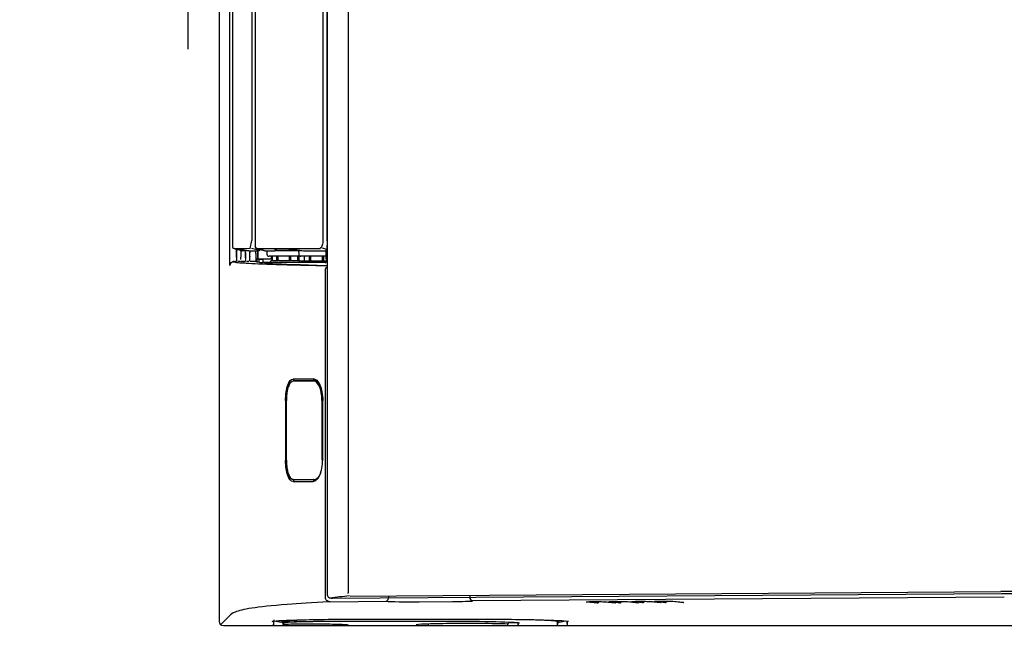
# Model space of a CAD drawing. Header units: millimetres. Extents: x 24385 to 79107, y -56478 to -23676.
# Tile 196 of 256: x 27715 to 27738, y -25826 to -25811. Entities that reach past the tile are written whole.
import ezdxf

# ---------------------------------------------------------------- set-up
doc = ezdxf.new("R2010")
doc.units = ezdxf.units.MM
doc.header["$LTSCALE"] = 2
doc.linetypes.add('ACAD_ISO03W100', pattern=[30, 12, -18])
doc.layers.add('0_OPIS', color=7, linetype='Continuous', lineweight=13)
doc.layers.add('3DPLAN_A_TABELKA POMIESZCZEŃ', color=7, linetype='Continuous', lineweight=0)
doc.layers.add('1', color=7, linetype='Continuous', true_color=0xffffff)
for name, color, linetype in [('3DPLAN_A_KRESKOWANIE 1', 253, 'Continuous'), ('3DPLAN_A_OPIS', 8, 'Continuous'), ('IS_KLIM_urządzenia', 3, 'Continuous')]:
    doc.layers.add(name, color=color, linetype=linetype)
doc.layers.add('kanalizacja', color=7, linetype='Continuous', lineweight=30, true_color=0xbf3000)
doc.styles.add('ARIAL', font='arial.ttf')

# ---------------------------------------------------------------- blocks, each defined once
blk = doc.blocks.new('scienna')
at = {"layer": '1', "color": 3, "linetype": 'Continuous'}
for p, q in [((37576.063, 3088.07), (37576.063, 3060.946)), ((37575.257, 3079.356), (37575.261, 3079.055)), ((37575.394, 3079.137), (37575.481, 3066.749)), ((37575.367, 3063.897), (37575.261, 3079.055)), ((37575.419, 3063.482), (37575.31, 3079.07)), ((37575.31, 3079.069), (37575.31, 3079.07)), ((37575.489, 3071.407), (37575.514, 3071.665)), ((37575.518, 3071.664), (37575.493, 3071.406)), ((37575.489, 3070.995), (37575.514, 3071.253)), ((37575.492, 3070.878), (37575.517, 3071.136)), ((37575.521, 3071.135), (37575.496, 3070.877)), ((37575.493, 3070.466), (37575.518, 3070.723)), ((37575.496, 3070.349), (37575.521, 3070.607)), ((37575.525, 3070.606), (37575.5, 3070.348)), ((37575.496, 3069.937), (37575.522, 3070.194)), ((37575.5, 3069.82), (37575.525, 3070.078)), ((37575.529, 3070.077), (37575.504, 3069.818)), ((37575.5, 3069.407), (37575.525, 3069.665)), ((37575.942, 3068.938), (37576.034, 3068.954)), ((37575.977, 3068.773), (37575.947, 3068.914)), ((37576.045, 3068.959), (37575.952, 3068.959)), ((37576.059, 3068.979), (37576.059, 3068.76)), ((37575.983, 3068.743), (37575.944, 3068.743)), ((37576.058, 3068.73), (37575.946, 3068.73)), ((37576.033, 3068.735), (37575.983, 3068.743)), ((37575.983, 3067.8), (37576.033, 3067.809)), ((37575.983, 3067.61), (37575.983, 3067.771)), ((37576.058, 3067.813), (37575.987, 3067.813)), ((37576.059, 3067.783), (37576.059, 3067.598)), ((37575.996, 3067.585), (37575.98, 3067.585)), ((37576.033, 3067.572), (37576.004, 3067.577)), ((37576.01, 3067.559), (37576.01, 3067.56)), ((37576.058, 3067.568), (37576.017, 3067.568)), ((37575.352, 3066.676), (37575.444, 3066.701)), ((37575.444, 3066.701), (37575.481, 3066.749)), ((37575.469, 3066.716), (37575.473, 3066.714)), ((37575.502, 3066.276), (37575.507, 3065.506)), ((37576.01, 3065.706), (37576.033, 3065.71)), ((37576.017, 3065.714), (37576.058, 3065.714)), ((37576.059, 3065.685), (37576.059, 3065.486)), ((37576.058, 3065.456), (37576.024, 3065.456)), ((37575.367, 3064.797), (37575.458, 3064.774)), ((37575.492, 3064.731), (37575.458, 3064.774)), ((37575.496, 3064.734), (37575.505, 3063.433)), ((37488.791, 3063.846), (37568.484, 3063.846)), ((37568.484, 3063.846), (37575.273, 3063.846)), ((37575.273, 3063.846), (37575.275, 3063.846)), ((37576.058, 3063.829), (37576.03, 3063.829)), ((37576.059, 3063.796), (37576.059, 3063.633)), ((37576.058, 3063.6), (37576.037, 3063.6)), ((37481.951, 3063.362), (37575.324, 3063.362)), ((37567.097, 3063.357), (37490.238, 3063.357)), ((37490.257, 3063.262), (37567.078, 3063.262)), ((37567.252, 3063.232), (37567.281, 3063.348)), ((37567.315, 3063.326), (37567.485, 3063.326)), ((37567.468, 3063.359), (37567.448, 3063.36)), ((37567.448, 3063.326), (37567.448, 3062.748)), ((37567.524, 3063.346), (37567.547, 3063.346)), ((37567.557, 3062.736), (37567.557, 3063.348)), ((37575.407, 3063.321), (37567.77, 3063.321)), ((37567.263, 3061.725), (37567.265, 3063.207)), ((37570.31, 3063.034), (37570.31, 3062.567)), ((37570.35, 3063.041), (37570.35, 3062.571)), ((37570.805, 3063.238), (37572.199, 3063.238)), ((37570.81, 3063.254), (37572.194, 3063.254)), ((37572.694, 3062.569), (37572.694, 3063.034)), ((37567.448, 3062.823), (37567.557, 3062.822)), ((37567.313, 3062.694), (37567.4, 3062.698)), ((37567.448, 3062.748), (37567.448, 3062.005)), ((37567.543, 3062.527), (37567.543, 3062.65)), ((37567.544, 3062.671), (37567.544, 3062.676)), ((37570.349, 3062.575), (37570.348, 3062.588)), ((37572.655, 3062.576), (37572.656, 3062.588)), ((37567.543, 3062.242), (37567.543, 3062.439)), ((37567.544, 3062.472), (37567.544, 3062.506)), ((37570.805, 3062.39), (37572.209, 3062.39)), ((37570.806, 3062.407), (37570.806, 3062.408)), ((37570.806, 3062.407), (37572.198, 3062.407)), ((37572.198, 3062.408), (37572.198, 3062.407)), ((37567.309, 3062.157), (37567.304, 3062.157)), ((37567.543, 3062.093), (37567.543, 3062.167)), ((37567.544, 3062.18), (37567.544, 3062.208)), ((37575.942, 3062.126), (37575.922, 3062.126)), ((37575.929, 3062.321), (37575.946, 3062.321)), ((37575.942, 3062.126), (37575.977, 3062.291)), ((37576.034, 3062.11), (37575.942, 3062.126)), ((37575.964, 3062.321), (37575.983, 3062.321)), ((37575.98, 3062.334), (37576.006, 3062.334)), ((37575.983, 3062.321), (37576.033, 3062.33)), ((37576.037, 3062.334), (37576.058, 3062.334)), ((37576.059, 3062.302), (37576.059, 3062.086)), ((37567.316, 3061.911), (37567.319, 3061.911)), ((37567.318, 3061.951), (37567.4, 3061.955)), ((37567.51, 3062.063), (37567.448, 3062.063)), ((37567.511, 3062.081), (37567.51, 3062.063)), ((37567.51, 3061.746), (37567.51, 3062.063)), ((37567.516, 3062.081), (37567.516, 3061.871)), ((37575.952, 3062.106), (37576.045, 3062.106)), ((37490.104, 3061.685), (37567.23, 3061.685)), ((37567.257, 3061.7), (37567.263, 3061.725)), ((37567.258, 3061.6), (37567.288, 3061.719)), ((37567.264, 3061.717), (37567.263, 3061.716)), ((37567.313, 3061.749), (37567.312, 3061.766)), ((37567.318, 3061.746), (37567.51, 3061.746)), ((37567.323, 3061.74), (37567.514, 3061.74)), ((37567.51, 3061.746), (37567.514, 3061.74)), ((37567.514, 3061.696), (37567.514, 3061.74)), ((37567.517, 3061.772), (37567.516, 3061.871)), ((37567.596, 3061.871), (37567.516, 3061.871)), ((37567.517, 3061.772), (37567.517, 3061.722)), ((37567.585, 3061.772), (37567.517, 3061.772)), ((37567.517, 3061.696), (37567.517, 3061.722)), ((37567.517, 3061.722), (37567.575, 3061.722)), ((37567.57, 3061.701), (37567.57, 3061.6)), ((37490.262, 3061.607), (37567.078, 3061.607)), ((37567.264, 3061.568), (37567.078, 3061.606)), ((37567.259, 3061.165), (37567.264, 3061.568)), ((37567.313, 3061.556), (37567.369, 3061.556)), ((37567.318, 3061.463), (37567.318, 3061.394)), ((37567.369, 3061.456), (37567.318, 3061.456)), ((37567.566, 3061.532), (37567.566, 3061.48)), ((37567.568, 3061.562), (37567.569, 3061.565)), ((37567.569, 3061.446), (37567.568, 3061.449)), ((37567.57, 3061.6), (37567.569, 3061.565)), ((37567.57, 3061.412), (37567.569, 3061.446)), ((37567.318, 3061.374), (37567.265, 3061.176)), ((37567.283, 3061.244), (37567.537, 3061.244)), ((37567.467, 3061.248), (37567.284, 3061.248)), ((37567.312, 3061.348), (37567.467, 3061.348)), ((37567.318, 3061.375), (37567.313, 3061.375)), ((37567.313, 3061.375), (37567.313, 3061.375)), ((37567.563, 3061.336), (37567.569, 3061.358)), ((37567.567, 3061.186), (37567.563, 3061.246)), ((37567.566, 3061.321), (37567.566, 3061.275)), ((37567.567, 3061.413), (37567.567, 3061.391)), ((37567.567, 3061.195), (37567.567, 3061.215)), ((37567.57, 3061.392), (37567.569, 3061.358)), ((37567.666, 3061.092), (37489.669, 3061.092)), ((37567.64, 3061.095), (37489.695, 3061.095)), ((37490.098, 3061.151), (37567.236, 3061.151)), ((37576.034, 3060.876), (37575.822, 3061.088)), ((37575.963, 3060.847), (37481.371, 3060.847))]:
    blk.add_line(p, q, dxfattribs=at)
for centre, radius, start, end in [((37575.98, 3067.56), 0.0299, 0, 79.8759), ((37575.98, 3067.56), 0.0299, 358.2418, 0), ((37567.398, 3062.748), 0.0498, 273, 0), ((37567.622, 3062.663), 0.0787, 139.3446, 171.6765), ((37567.607, 3062.736), 0.0498, 180, 269.5), ((37575.94, 3062.359), 0.0299, 280.1503, 0), ((37575.99, 3062.359), 0.0299, 280.1056, 0), ((37575.99, 3062.359), 0.0299, 0, 1.41), ((37567.398, 3062.005), 0.0498, 273, 0), ((37567.622, 3062.093), 0.0787, 180, 250.34)]:
    blk.add_arc(centre, radius, start, end, dxfattribs=at)
for centre, major_axis, ratio, start_param, end_param in [((37575.464, 3071.67), (-0.0496, 0.0048), 0.965503, 3.141571, 3.242291), ((37575.439, 3071.412), (0.0496, -0.0048), 0.965503, 6.283163, 6.383884), ((37575.467, 3071.237), (0.0496, -0.0049), 0.965731, 0.101029, 1.52539), ((37575.468, 3071.141), (-0.0496, 0.0048), 0.965503, 3.141571, 3.242291), ((37575.443, 3070.883), (0.0496, -0.0048), 0.965503, 6.283163, 6.383884), ((37575.471, 3070.708), (0.0496, -0.0049), 0.965731, 0.101029, 1.52539), ((37575.472, 3070.612), (-0.0496, 0.0048), 0.965503, 3.141571, 3.242291), ((37575.475, 3070.178), (0.0496, -0.0049), 0.965731, 0.101029, 1.52539), ((37575.446, 3070.354), (0.0496, -0.0048), 0.965503, 6.283163, 6.383884), ((37575.475, 3070.083), (-0.0496, 0.0048), 0.965503, 3.141571, 3.242291), ((37575.478, 3069.649), (0.0496, -0.0049), 0.965731, 0.101029, 1.52539), ((37575.45, 3069.824), (0.0496, -0.0048), 0.965503, 6.283163, 6.383884), ((37567.28, 3063.329), (-0.0201, -0.0221), 0.993138, 2.496339, 3.054393), ((37575.38, 3063.399), (-0.0169, 0.0106), 0.3931, 2.745003, 3.146902), ((37575.94, 3062.359), (0.0299, 0.0012), 0.829288, 6.236325, 6.283189), ((37567.232, 3061.717), (0.0267, -0.0135), 0.973947, 5.169446, 6.467275), ((37567.282, 3061.768), (0.0297, 0.0034), 0.988946, 6.282623, 7.605517), ((37567.283, 3061.764), (0.0297, 0.0032), 0.988969, 6.228872, 6.283426), ((37567.236, 3061.184), (-0.0299, -0.0004), 0.999841, 1.557713, 2.865533)]:
    blk.add_ellipse(centre, major_axis=major_axis, ratio=ratio, start_param=start_param, end_param=end_param, dxfattribs=at)
at = {"layer": '1', "color": 3, "linetype": 'Continuous', "extrusion": (0, 0, -1)}
for centre, major_axis, ratio, start_param, end_param in [((37575.976, 3068.775), (0.0068, -0.0315), 0.0247, 4.767069, 6.288509), ((37576.029, 3068.984), (0.0301, 0), 0.992643, 1.282817, 1.396202), ((37576.029, 3068.984), (0.0214, 0.0214), 0.974157, 0.798488, 2.081305), ((37576.058, 3068.761), (0, -0.0303), 0.026853, 4.728504, 6.304704), ((37576.058, 3067.783), (0, 0.0303), 0.026853, 0.032145, 1.554682), ((37575.983, 3067.611), (0, -0.0303), 0.026853, 4.76178, 5.790325), ((37576.058, 3067.598), (0, -0.0303), 0.026853, 4.728504, 6.282623), ((37576.058, 3065.684), (0, 0.0303), 0.026853, 0.032145, 1.554682), ((37576.058, 3065.486), (0, -0.0303), 0.026853, 4.728504, 6.282623), ((37576.058, 3063.798), (0, 0.0303), 0.026853, 6.261666, 7.928988), ((37576.058, 3063.63), (0, -0.0303), 0.026853, 4.637382, 6.304704), ((37567.448, 3063.41), (0.0011, 0.0498), 0.489612, 2.860105, 3.09567), ((37567.468, 3063.409), (0.0272, 0.0419), 0.986713, 2.242098, 2.559656), ((37575.976, 3062.29), (0.0068, 0.0315), 0.0247, 6.277861, 7.799302), ((37576.058, 3062.304), (0, 0.0303), 0.026853, 6.261666, 7.929052), ((37576.029, 3062.081), (0.0301, 0), 0.992643, 4.88698, 5.000366), ((37576.029, 3062.081), (0.0214, -0.0214), 0.974157, 4.20188, 5.484697), ((37567.251, 3061.785), (0.0207, 0.0996), 0.029081, 2.930734, 3.280704), ((37567.271, 3061.57), (0.299, 0), 0.034921, 0.916369, 1.412149), ((37567.271, 3061.441), (0.299, 0), 0.034921, 4.871032, 5.490828), ((37567.369, 3061.563), (0.199, 0), 0.034921, 0.026112, 1.570796), ((37567.369, 3061.449), (0.199, 0), 0.034921, 4.712389, 6.257074), ((37567.271, 3061.363), (0.299, 0), 0.034921, 0.916369, 1.438592), ((37567.467, 3061.352), (0.0996, 0), 0.034921, 1.004341, 1.570796), ((37567.467, 3061.245), (0.0996, 0), 0.034921, 4.712389, 6.002638), ((37567.567, 3061.215), (0, 0.0299), 0.008727, 3.099645, 7.853982), ((37575.963, 3060.947), (0.0705, -0.0705), 0.999315, 5.498126, 7.068241)]:
    blk.add_ellipse(centre, major_axis=major_axis, ratio=ratio, start_param=start_param, end_param=end_param, dxfattribs=at)
at = {"layer": '1', "color": 3, "linetype": 'Continuous'}
for points, degree in [([(37575.309, 3079.124), (37575.308, 3079.227), (37575.308, 3079.336), (37575.31, 3079.438)], 3), ([(37575.31, 3079.069), (37575.31, 3079.087), (37575.31, 3079.106), (37575.309, 3079.124)], 3), ([(37575.904, 3064.056), (37575.902, 3065.025), (37575.902, 3065.995), (37575.904, 3066.965)], 3), ([(37575.448, 3066.699), (37575.431, 3066.694), (37575.414, 3066.69), (37575.397, 3066.685)], 3), ([(37575.951, 3063.563), (37575.949, 3064.481), (37575.949, 3065.398), (37575.951, 3066.316)], 3), ([(37575.365, 3063.878), (37575.38, 3063.719), (37575.396, 3063.569), (37575.412, 3063.428)], 3), ([(37575.97, 3062.359), (37575.96, 3062.631), (37575.953, 3063.079), (37575.951, 3063.563)], 3), ([(37567.299, 3063.343), (37567.304, 3063.338), (37567.309, 3063.334), (37567.314, 3063.33)], 3), ([(37567.308, 3063.339), (37567.305, 3063.347), (37567.301, 3063.349)], 2), ([(37567.318, 3063.306), (37567.318, 3063.319), (37567.317, 3063.327), (37567.314, 3063.33)], 3), ([(37567.448, 3063.272), (37567.484, 3063.272), (37567.521, 3063.272), (37567.557, 3063.272)], 3), ([(37575.39, 3063.381), (37575.395, 3063.384), (37575.397, 3063.389)], 2), ([(37567.448, 3063.24), (37567.484, 3063.24), (37567.521, 3063.24), (37567.557, 3063.24)], 3), ([(37570.298, 3063.032), (37570.305, 3063.032), (37570.311, 3063.034), (37570.315, 3063.038)], 3), ([(37570.315, 3063.038), (37570.315, 3063.038), (37570.315, 3063.038), (37570.315, 3063.038)], 3), ([(37570.348, 3063.057), (37570.348, 3063.066), (37570.349, 3063.074), (37570.352, 3063.082)], 3), ([(37570.349, 3063.045), (37570.349, 3063.049), (37570.348, 3063.053), (37570.348, 3063.057)], 3), ([(37570.547, 3063.221), (37570.541, 3063.219), (37570.536, 3063.217)], 2), ([(37572.558, 3063.184), (37572.646, 3063.143), (37572.696, 3063.088), (37572.696, 3063.035)], 3), ([(37572.655, 3063.045), (37572.655, 3063.049), (37572.656, 3063.053), (37572.656, 3063.058)], 3), ([(37572.689, 3063.038), (37572.693, 3063.034), (37572.699, 3063.032), (37572.706, 3063.032)], 3), ([(37572.689, 3063.038), (37572.689, 3063.038), (37572.689, 3063.038), (37572.689, 3063.038)], 3), ([(37567.3, 3062.663), (37567.312, 3062.743), (37567.318, 3062.803), (37567.318, 3062.846)], 3), ([(37567.448, 3062.974), (37567.484, 3062.974), (37567.521, 3062.974), (37567.557, 3062.973)], 3), ([(37567.448, 3062.944), (37567.484, 3062.943), (37567.521, 3062.943), (37567.557, 3062.943)], 3), ([(37567.448, 3062.823), (37567.484, 3062.823), (37567.521, 3062.823), (37567.557, 3062.822)], 3), ([(37567.281, 3062.47), (37567.281, 3062.512), (37567.287, 3062.578), (37567.3, 3062.663)], 3), ([(37567.313, 3062.18), (37567.313, 3062.35), (37567.313, 3062.547), (37567.313, 3062.773)], 3), ([(37567.448, 3062.699), (37567.483, 3062.699), (37567.518, 3062.7), (37567.553, 3062.7)], 3), ([(37567.448, 3062.675), (37567.48, 3062.675), (37567.512, 3062.676), (37567.544, 3062.676)], 3), ([(37567.448, 3062.67), (37567.48, 3062.67), (37567.512, 3062.67), (37567.544, 3062.671)], 3), ([(37570.348, 3062.584), (37570.349, 3062.576), (37570.349, 3062.568)], 2), ([(37567.281, 3062.47), (37567.281, 3062.368), (37567.281, 3062.273), (37567.281, 3062.184)], 3), ([(37567.448, 3062.506), (37567.48, 3062.506), (37567.512, 3062.506), (37567.544, 3062.506)], 3), ([(37567.448, 3062.472), (37567.48, 3062.472), (37567.512, 3062.472), (37567.544, 3062.472)], 3), ([(37567.291, 3062.145), (37567.284, 3062.145), (37567.281, 3062.158), (37567.281, 3062.184)], 3), ([(37567.289, 3062.145), (37567.291, 3062.146), (37567.293, 3062.148), (37567.295, 3062.151)], 3), ([(37567.3, 3062.151), (37567.297, 3062.148), (37567.295, 3062.146), (37567.293, 3062.145)], 3), ([(37567.295, 3062.151), (37567.299, 3062.155), (37567.302, 3062.157), (37567.305, 3062.157)], 3), ([(37567.31, 3062.157), (37567.307, 3062.157), (37567.304, 3062.155), (37567.3, 3062.151)], 3), ([(37567.313, 3062.18), (37567.313, 3062.172), (37567.313, 3062.163), (37567.313, 3062.155)], 3), ([(37567.318, 3062.127), (37567.318, 3062.141), (37567.317, 3062.151), (37567.314, 3062.155)], 3), ([(37567.448, 3062.209), (37567.48, 3062.209), (37567.512, 3062.209), (37567.544, 3062.208)], 3), ([(37567.448, 3062.181), (37567.48, 3062.18), (37567.512, 3062.18), (37567.544, 3062.18)], 3), ([(37567.263, 3061.716), (37567.318, 3061.911)], 1), ([(37567.448, 3062.081), (37567.48, 3062.081), (37567.512, 3062.081), (37567.544, 3062.081)], 3), ([(37567.57, 3061.701), (37567.584, 3061.748), (37567.598, 3061.823), (37567.612, 3062.03)], 3), ([(37567.595, 3062.019), (37567.596, 3061.853)], 1), ([(37567.258, 3061.703), (37567.258, 3061.703), (37567.258, 3061.703)], 2), ([(37567.295, 3061.73), (37567.295, 3061.729), (37567.295, 3061.728), (37567.295, 3061.728)], 3), ([(37567.299, 3061.726), (37567.304, 3061.734), (37567.309, 3061.742), (37567.314, 3061.75)], 3), ([(37567.309, 3061.75), (37567.309, 3061.751), (37567.309, 3061.751), (37567.31, 3061.751)], 3), ([(37567.312, 3061.753), (37567.311, 3061.753), (37567.311, 3061.753), (37567.31, 3061.751)], 3), ([(37567.312, 3061.768), (37567.312, 3061.771)], 1), ([(37567.312, 3061.767), (37567.312, 3061.768)], 1), ([(37567.312, 3061.753), (37567.312, 3061.759)], 1), ([(37567.317, 3061.753), (37567.312, 3061.753)], 1), ([(37567.318, 3061.748), (37567.318, 3061.754), (37567.317, 3061.755), (37567.314, 3061.75)], 3), ([(37567.281, 3061.336), (37567.281, 3061.349), (37567.287, 3061.387), (37567.3, 3061.449)], 3), ([(37567.3, 3061.449), (37567.312, 3061.505), (37567.318, 3061.542), (37567.318, 3061.557)], 3), ([(37567.313, 3061.389), (37567.313, 3061.413), (37567.313, 3061.461), (37567.313, 3061.531)], 3), ([(37567.264, 3061.191), (37567.288, 3061.279)], 1), ([(37567.265, 3061.195), (37567.265, 3061.174), (37567.265, 3061.168), (37567.265, 3061.176)], 3), ([(37567.281, 3061.336), (37567.281, 3061.305), (37567.281, 3061.281), (37567.281, 3061.264)], 3), ([(37567.281, 3061.272), (37567.284, 3061.281), (37567.289, 3061.297), (37567.295, 3061.319)], 3), ([(37567.281, 3061.262), (37567.281, 3061.262), (37567.281, 3061.263), (37567.281, 3061.264)], 3), ([(37567.288, 3061.278), (37567.285, 3061.271), (37567.283, 3061.266), (37567.282, 3061.264)], 3), ([(37567.3, 3061.319), (37567.297, 3061.309), (37567.295, 3061.301), (37567.293, 3061.294)], 3), ([(37567.295, 3061.319), (37567.306, 3061.355), (37567.312, 3061.374), (37567.313, 3061.375)], 3), ([(37567.318, 3061.375), (37567.317, 3061.376), (37567.311, 3061.357), (37567.3, 3061.319)], 3), ([(37567.313, 3061.381), (37567.313, 3061.379), (37567.313, 3061.377), (37567.313, 3061.375)], 3), ([(37567.318, 3061.37), (37567.318, 3061.37), (37567.318, 3061.373), (37567.318, 3061.375)], 3)]:
    blk.add_open_spline(points, degree=degree, dxfattribs=at)
for points, knots in [([(37575.514, 3071.664), (37575.514, 3071.665), (37575.514, 3071.667), (37575.514, 3071.667), (37575.514, 3071.667)], [0, 0, 0, 0, 0.756296, 1, 1, 1, 1]), ([(37575.487, 3071.004), (37575.487, 3071.012), (37575.487, 3071.023), (37575.486, 3071.051), (37575.485, 3071.072), (37575.485, 3071.116), (37575.485, 3071.14), (37575.484, 3071.189), (37575.484, 3071.214), (37575.485, 3071.263), (37575.485, 3071.287), (37575.486, 3071.33), (37575.486, 3071.35), (37575.487, 3071.382), (37575.488, 3071.396), (37575.488, 3071.407), (37575.489, 3071.41), (37575.489, 3071.412)], [0, 0, 0, 0, 0.095282, 0.095282, 0.237998, 0.237998, 0.380986, 0.380986, 0.522799, 0.522799, 0.666912, 0.666912, 0.811554, 0.811554, 0.95617, 0.95617, 1, 1, 1, 1]), ([(37575.517, 3071.135), (37575.517, 3071.136), (37575.518, 3071.138), (37575.518, 3071.138), (37575.518, 3071.138)], [0, 0, 0, 0, 0.755536, 1, 1, 1, 1]), ([(37575.489, 3070.983), (37575.489, 3070.983), (37575.489, 3070.983), (37575.488, 3070.988), (37575.488, 3070.998), (37575.487, 3071.006)], [0, 0, 0, 0, 0.083858, 0.418659, 1, 1, 1, 1]), ([(37575.491, 3070.474), (37575.491, 3070.483), (37575.49, 3070.493), (37575.489, 3070.522), (37575.489, 3070.542), (37575.488, 3070.586), (37575.488, 3070.611), (37575.488, 3070.66), (37575.488, 3070.685), (37575.488, 3070.734), (37575.489, 3070.758), (37575.489, 3070.801), (37575.49, 3070.821), (37575.491, 3070.853), (37575.491, 3070.867), (37575.492, 3070.878), (37575.492, 3070.881), (37575.492, 3070.883)], [0, 0, 0, 0, 0.0953, 0.0953, 0.238013, 0.238013, 0.380998, 0.380998, 0.522923, 0.522923, 0.66704, 0.66704, 0.811678, 0.811678, 0.956291, 0.956291, 1, 1, 1, 1]), ([(37575.521, 3070.606), (37575.521, 3070.607), (37575.521, 3070.608), (37575.521, 3070.609), (37575.521, 3070.609)], [0, 0, 0, 0, 0.755144, 1, 1, 1, 1]), ([(37575.492, 3070.453), (37575.492, 3070.453), (37575.492, 3070.454), (37575.492, 3070.459), (37575.491, 3070.469), (37575.491, 3070.477)], [0, 0, 0, 0, 0.083722, 0.418548, 1, 1, 1, 1]), ([(37575.495, 3069.945), (37575.494, 3069.954), (37575.494, 3069.964), (37575.493, 3069.993), (37575.493, 3070.013), (37575.492, 3070.057), (37575.492, 3070.081), (37575.492, 3070.131), (37575.492, 3070.156), (37575.492, 3070.205), (37575.492, 3070.229), (37575.493, 3070.272), (37575.493, 3070.292), (37575.494, 3070.324), (37575.495, 3070.337), (37575.496, 3070.349), (37575.496, 3070.352), (37575.496, 3070.354)], [0, 0, 0, 0, 0.095318, 0.095318, 0.238028, 0.238028, 0.381009, 0.381009, 0.523048, 0.523048, 0.667167, 0.667167, 0.811802, 0.811802, 0.956411, 0.956411, 1, 1, 1, 1]), ([(37575.496, 3069.924), (37575.496, 3069.924), (37575.496, 3069.925), (37575.496, 3069.93), (37575.495, 3069.939), (37575.495, 3069.948)], [0, 0, 0, 0, 0.083241, 0.418219, 1, 1, 1, 1]), ([(37575.525, 3070.077), (37575.525, 3070.078), (37575.525, 3070.079), (37575.525, 3070.08), (37575.525, 3070.08)], [0, 0, 0, 0, 0.754384, 1, 1, 1, 1]), ([(37575.498, 3069.416), (37575.498, 3069.425), (37575.498, 3069.435), (37575.497, 3069.463), (37575.496, 3069.484), (37575.496, 3069.528), (37575.496, 3069.552), (37575.495, 3069.601), (37575.496, 3069.627), (37575.496, 3069.676), (37575.496, 3069.7), (37575.497, 3069.743), (37575.497, 3069.763), (37575.498, 3069.795), (37575.499, 3069.808), (37575.499, 3069.82), (37575.5, 3069.822), (37575.5, 3069.824)], [0, 0, 0, 0, 0.095356, 0.095356, 0.238059, 0.238059, 0.381034, 0.381034, 0.523182, 0.523182, 0.667302, 0.667302, 0.811929, 0.811929, 0.956532, 0.956532, 1, 1, 1, 1]), ([(37575.5, 3069.395), (37575.5, 3069.395), (37575.5, 3069.395), (37575.499, 3069.401), (37575.499, 3069.41), (37575.498, 3069.419)], [0, 0, 0, 0, 0.084457, 0.418967, 1, 1, 1, 1]), ([(37575.904, 3066.965), (37575.905, 3067.508), (37575.911, 3068.029), (37575.931, 3068.761), (37575.945, 3068.977), (37575.959, 3068.984)], [0, 0, 0, 0, 0.504048, 0.504048, 1, 1, 1, 1]), ([(37575.959, 3068.705), (37575.953, 3068.703), (37575.948, 3068.659), (37575.936, 3068.492), (37575.931, 3068.367), (37575.918, 3067.896), (37575.912, 3067.454), (37575.911, 3066.989)], [0, 0, 0, 0, 0.244737, 0.244737, 0.496491, 0.496491, 1, 1, 1, 1]), ([(37575.951, 3066.316), (37575.952, 3066.728), (37575.957, 3067.12), (37575.973, 3067.678), (37575.983, 3067.838), (37575.994, 3067.838)], [0, 0, 0, 0, 0.5, 0.5, 1, 1, 1, 1]), ([(37576.03, 3065.431), (37576.024, 3065.431), (37576.018, 3065.509), (37576.007, 3065.788), (37576.003, 3065.992), (37575.998, 3066.45), (37575.998, 3066.708), (37576.001, 3067.18), (37576.005, 3067.399), (37576.01, 3067.56)], [0, 0, 0, 0, 0.25, 0.25, 0.5, 0.5, 0.75, 0.75, 1, 1, 1, 1]), ([(37575.448, 3066.699), (37575.454, 3066.7), (37575.459, 3066.703), (37575.468, 3066.709), (37575.472, 3066.713), (37575.479, 3066.722), (37575.482, 3066.727), (37575.484, 3066.736), (37575.485, 3066.74), (37575.485, 3066.745), (37575.485, 3066.746), (37575.485, 3066.747)], [0, 0, 0, 0, 0.257894, 0.257894, 0.515788, 0.515788, 0.773698, 0.773698, 0.947842, 0.947842, 1, 1, 1, 1]), ([(37575.488, 3066.737), (37575.491, 3066.715), (37575.494, 3066.661), (37575.499, 3066.498), (37575.501, 3066.392), (37575.502, 3066.276)], [0, 0, 0, 0, 0.5, 0.5, 1, 1, 1, 1]), ([(37575.507, 3065.506), (37575.508, 3065.348), (37575.507, 3065.177), (37575.503, 3064.891), (37575.5, 3064.783), (37575.496, 3064.734)], [0, 0, 0, 0, 0.5, 0.5, 1, 1, 1, 1]), ([(37575.959, 3062.081), (37575.946, 3062.086), (37575.932, 3062.292), (37575.912, 3063.017), (37575.905, 3063.521), (37575.904, 3064.055)], [0, 0, 0, 0, 0.496848, 0.496848, 1, 1, 1, 1]), ([(37575.911, 3064.116), (37575.912, 3063.644), (37575.918, 3063.19), (37575.931, 3062.707), (37575.936, 3062.579), (37575.947, 3062.407), (37575.953, 3062.362), (37575.959, 3062.36)], [0, 0, 0, 0, 0.503406, 0.503406, 0.755109, 0.755109, 1, 1, 1, 1]), ([(37575.275, 3063.846), (37575.284, 3063.846), (37575.292, 3063.845), (37575.303, 3063.843), (37575.306, 3063.842), (37575.309, 3063.841)], [0, 0, 0, 0, 0.735185, 0.735185, 1, 1, 1, 1]), ([(37576.02, 3062.359), (37576.017, 3062.486), (37576.015, 3062.645), (37576.013, 3062.982), (37576.014, 3063.161), (37576.017, 3063.476), (37576.02, 3063.613), (37576.028, 3063.802), (37576.032, 3063.854), (37576.037, 3063.854)], [0, 0, 0, 0, 0.25, 0.25, 0.5, 0.5, 0.75, 0.75, 1, 1, 1, 1]), ([(37575.394, 3063.387), (37575.402, 3063.398), (37575.407, 3063.411), (37575.417, 3063.442), (37575.419, 3063.462), (37575.419, 3063.483), (37575.419, 3063.485), (37575.419, 3063.487), (37575.419, 3063.487), (37575.419, 3063.487)], [0, 0, 0, 0, 0.38085, 0.38085, 0.93734, 0.93734, 0.993601, 0.993601, 1, 1, 1, 1]), ([(37575.419, 3063.487), (37575.419, 3063.487), (37575.419, 3063.487), (37575.419, 3063.486), (37575.419, 3063.486), (37575.419, 3063.484), (37575.419, 3063.483), (37575.419, 3063.482), (37575.419, 3063.482), (37575.419, 3063.482)], [0, 0, 0, 0, 0.103866, 0.103866, 0.44484, 0.44484, 0.917494, 0.917494, 1, 1, 1, 1]), ([(37575.959, 3063.626), (37575.959, 3063.283), (37575.963, 3062.957), (37575.976, 3062.493), (37575.985, 3062.359), (37575.994, 3062.359)], [0, 0, 0, 0, 0.5, 0.5, 1, 1, 1, 1]), ([(37576.037, 3063.6), (37576.032, 3063.598), (37576.028, 3063.531), (37576.022, 3063.297), (37576.02, 3063.133), (37576.02, 3062.802), (37576.022, 3062.637), (37576.028, 3062.405), (37576.032, 3062.336), (37576.037, 3062.334)], [0, 0, 0, 0, 0.248117, 0.248117, 0.499638, 0.499638, 0.751158, 0.751158, 1, 1, 1, 1]), ([(37567.078, 3063.262), (37567.097, 3063.262), (37567.116, 3063.261), (37567.154, 3063.255), (37567.172, 3063.251), (37567.204, 3063.24), (37567.218, 3063.234), (37567.24, 3063.22), (37567.248, 3063.212), (37567.254, 3063.202), (37567.255, 3063.2), (37567.256, 3063.198)], [0, 0, 0, 0, 0.223272, 0.223272, 0.466878, 0.466878, 0.703054, 0.703054, 0.942876, 0.942876, 1, 1, 1, 1]), ([(37567.097, 3063.357), (37567.12, 3063.357), (37567.144, 3063.357), (37567.188, 3063.355), (37567.209, 3063.354), (37567.245, 3063.352), (37567.26, 3063.351), (37567.284, 3063.348), (37567.292, 3063.346), (37567.298, 3063.344), (37567.299, 3063.343), (37567.299, 3063.343)], [0, 0, 0, 0, 0.236555, 0.236555, 0.473408, 0.473408, 0.705554, 0.705554, 0.930443, 0.930443, 1, 1, 1, 1]), ([(37567.318, 3062.846), (37567.318, 3062.919), (37567.318, 3063.064), (37567.318, 3063.225), (37567.318, 3063.306)], [0, 0, 0, 0, 0.499992, 1, 1, 1, 1]), ([(37567.485, 3063.327), (37567.487, 3063.327), (37567.496, 3063.326), (37567.508, 3063.331), (37567.519, 3063.34), (37567.527, 3063.349), (37567.531, 3063.357), (37567.532, 3063.361), (37567.533, 3063.362)], [0, 0, 0, 0, 0.124617, 0.376048, 0.579671, 0.75292, 0.89858, 1, 1, 1, 1]), ([(37567.597, 3063.315), (37567.597, 3063.322), (37567.594, 3063.329), (37567.583, 3063.337), (37567.58, 3063.338), (37567.574, 3063.341), (37567.571, 3063.343), (37567.564, 3063.345), (37567.561, 3063.345), (37567.557, 3063.346), (37567.555, 3063.346), (37567.552, 3063.346), (37567.55, 3063.347), (37567.549, 3063.347), (37567.548, 3063.347), (37567.547, 3063.347)], [0, 0, 0, 0, 0.602677, 0.602677, 0.740217, 0.740217, 0.870322, 0.870322, 0.934469, 0.934469, 0.96887, 0.96887, 0.99158, 0.99158, 1, 1, 1, 1]), ([(37567.671, 3063.362), (37567.665, 3062.996), (37567.658, 3062.689), (37567.642, 3062.062), (37567.633, 3061.796), (37567.613, 3061.412), (37567.603, 3061.294), (37567.589, 3061.188), (37567.585, 3061.164), (37567.581, 3061.145)], [0, 0, 0, 0, 0.226744, 0.226744, 0.547427, 0.547427, 0.86811, 0.86811, 1, 1, 1, 1]), ([(37567.594, 3063.327), (37567.594, 3063.319), (37567.594, 3063.311), (37567.594, 3063.275), (37567.594, 3063.245), (37567.594, 3063.214)], [0, 0, 0, 0, 0.226783, 0.226783, 1, 1, 1, 1]), ([(37567.613, 3062.038), (37567.614, 3062.053), (37567.615, 3062.068), (37567.63, 3062.324), (37567.645, 3062.716), (37567.659, 3063.357)], [0, 0, 0, 0, 0.060733, 0.060733, 1, 1, 1, 1]), ([(37567.77, 3063.316), (37567.761, 3063.316), (37567.751, 3063.317), (37567.734, 3063.323), (37567.726, 3063.327), (37567.71, 3063.339), (37567.701, 3063.347), (37567.694, 3063.358), (37567.692, 3063.36), (37567.691, 3063.361)], [0, 0, 0, 0, 0.288509, 0.288509, 0.569592, 0.569592, 0.937335, 0.937335, 1, 1, 1, 1]), ([(37575.324, 3063.362), (37575.33, 3063.362), (37575.347, 3063.363), (37575.37, 3063.368), (37575.382, 3063.377), (37575.386, 3063.38)], [0, 0, 0, 0, 0.257266, 0.777462, 1, 1, 1, 1]), ([(37575.503, 3063.431), (37575.502, 3063.421), (37575.5, 3063.41), (37575.493, 3063.386), (37575.487, 3063.372), (37575.471, 3063.351), (37575.463, 3063.343), (37575.447, 3063.331), (37575.438, 3063.327), (37575.422, 3063.322), (37575.414, 3063.321), (37575.407, 3063.321)], [0, 0, 0, 0, 0.202715, 0.202715, 0.479494, 0.479494, 0.689083, 0.689083, 0.860141, 0.860141, 1, 1, 1, 1]), ([(37575.501, 3063.4), (37575.52, 3063.017), (37575.541, 3062.698), (37575.59, 3062.062), (37575.619, 3061.796), (37575.678, 3061.412), (37575.708, 3061.294), (37575.766, 3061.149), (37575.794, 3061.116), (37575.822, 3061.088)], [0, 0, 0, 0, 0.199501, 0.199501, 0.472331, 0.472331, 0.745161, 0.745161, 1, 1, 1, 1]), ([(37567.594, 3063.214), (37567.594, 3063.166), (37567.595, 3063.114), (37567.595, 3063.016), (37567.595, 3062.967), (37567.596, 3062.878), (37567.596, 3062.837), (37567.596, 3062.767), (37567.596, 3062.738), (37567.596, 3062.697), (37567.596, 3062.683), (37567.596, 3062.677), (37567.596, 3062.677), (37567.596, 3062.677)], [0, 0, 0, 0, 0.189446, 0.189446, 0.378893, 0.378893, 0.568338, 0.568338, 0.757781, 0.757781, 0.947222, 0.947222, 1, 1, 1, 1]), ([(37570.298, 3063.032), (37570.298, 3063.088), (37570.351, 3063.145), (37570.537, 3063.23), (37570.672, 3063.257), (37570.81, 3063.257)], [0, 0, 0, 0, 0.5, 0.5, 1, 1, 1, 1]), ([(37570.81, 3063.255), (37570.678, 3063.254), (37570.545, 3063.229), (37570.364, 3063.147), (37570.313, 3063.09), (37570.315, 3063.038)], [0, 0, 0, 0, 0.5, 0.5, 1, 1, 1, 1]), ([(37570.348, 3062.588), (37570.348, 3062.642), (37570.348, 3062.699), (37570.348, 3062.805), (37570.348, 3062.853), (37570.347, 3062.953), (37570.347, 3063.005), (37570.348, 3063.057)], [0, 0, 0, 0, 0.382691, 0.382691, 0.691264, 0.691264, 1, 1, 1, 1]), ([(37570.349, 3063.045), (37570.349, 3063.044), (37570.349, 3063.043), (37570.35, 3063.041), (37570.351, 3063.04), (37570.352, 3063.039), (37570.353, 3063.038), (37570.355, 3063.037), (37570.355, 3063.037), (37570.357, 3063.037), (37570.358, 3063.037), (37570.359, 3063.037)], [0, 0, 0, 0, 0.222618, 0.222618, 0.445236, 0.445236, 0.667855, 0.667855, 0.796805, 0.796805, 1, 1, 1, 1]), ([(37570.805, 3063.238), (37570.763, 3063.237), (37570.721, 3063.235), (37570.602, 3063.22), (37570.532, 3063.201), (37570.424, 3063.151), (37570.385, 3063.12), (37570.355, 3063.072), (37570.351, 3063.057), (37570.35, 3063.042)], [0, 0, 0, 0, 0.177698, 0.177698, 0.511194, 0.511194, 0.844691, 0.844691, 1, 1, 1, 1]), ([(37572.555, 3063.185), (37572.553, 3063.186), (37572.551, 3063.187), (37572.459, 3063.229), (37572.326, 3063.254), (37572.194, 3063.255)], [0, 0, 0, 0, 0.019217, 0.019217, 1, 1, 1, 1]), ([(37572.485, 3063.213), (37572.499, 3063.208), (37572.512, 3063.203), (37572.608, 3063.159), (37572.656, 3063.108), (37572.656, 3063.058)], [0, 0, 0, 0, 0.132086, 0.132086, 1, 1, 1, 1]), ([(37572.655, 3063.045), (37572.655, 3063.044), (37572.655, 3063.043), (37572.654, 3063.041), (37572.653, 3063.04), (37572.652, 3063.039), (37572.651, 3063.038), (37572.649, 3063.037), (37572.649, 3063.037), (37572.647, 3063.037), (37572.646, 3063.037), (37572.645, 3063.037)], [0, 0, 0, 0, 0.222612, 0.222612, 0.445224, 0.445224, 0.667836, 0.667836, 0.800372, 0.800372, 1, 1, 1, 1]), ([(37572.656, 3063.058), (37572.657, 3062.992), (37572.657, 3062.929), (37572.656, 3062.819), (37572.656, 3062.771), (37572.656, 3062.678), (37572.657, 3062.632), (37572.656, 3062.588)], [0, 0, 0, 0, 0.382661, 0.382661, 0.691254, 0.691254, 1, 1, 1, 1]), ([(37567.543, 3062.65), (37567.543, 3062.653), (37567.543, 3062.657), (37567.544, 3062.664), (37567.544, 3062.667), (37567.544, 3062.671)], [0, 0, 0, 0, 0.527473, 0.527473, 1, 1, 1, 1]), ([(37567.593, 3062.69), (37567.593, 3062.683), (37567.593, 3062.676), (37567.593, 3062.641), (37567.593, 3062.609), (37567.593, 3062.537), (37567.594, 3062.497), (37567.594, 3062.456), (37567.594, 3062.431), (37567.594, 3062.405), (37567.594, 3062.378)], [0, 0, 0, 0, 0.104969, 0.104969, 0.446524, 0.446524, 0.788082, 0.788082, 0.788082, 1, 1, 1, 1]), ([(37570.359, 3062.566), (37570.358, 3062.566), (37570.357, 3062.567), (37570.355, 3062.567), (37570.355, 3062.567), (37570.353, 3062.568), (37570.352, 3062.569), (37570.351, 3062.57), (37570.35, 3062.571), (37570.349, 3062.573), (37570.349, 3062.574), (37570.349, 3062.575)], [0, 0, 0, 0, 0.23912, 0.23912, 0.330849, 0.330849, 0.5539, 0.5539, 0.77695, 0.77695, 1, 1, 1, 1]), ([(37570.806, 3062.411), (37570.683, 3062.411), (37570.56, 3062.429), (37570.395, 3062.49), (37570.349, 3062.532), (37570.349, 3062.575)], [0, 0, 0, 0, 0.5, 0.5, 1, 1, 1, 1]), ([(37572.655, 3062.576), (37572.655, 3062.576), (37572.655, 3062.576), (37572.655, 3062.559), (37572.649, 3062.543), (37572.622, 3062.51), (37572.6, 3062.494), (37572.543, 3062.465), (37572.507, 3062.452), (37572.429, 3062.432), (37572.386, 3062.424), (37572.295, 3062.414), (37572.246, 3062.411), (37572.198, 3062.411), (37572.198, 3062.411), (37572.198, 3062.411)], [0, 0, 0, 0, 0.000007, 0.000007, 0.189142, 0.189142, 0.403094, 0.403094, 0.608868, 0.608868, 0.803982, 0.803982, 0.999992, 0.999992, 1, 1, 1, 1]), ([(37572.645, 3062.567), (37572.647, 3062.567), (37572.648, 3062.567), (37572.649, 3062.568), (37572.65, 3062.568), (37572.651, 3062.569), (37572.652, 3062.569), (37572.654, 3062.571), (37572.654, 3062.572), (37572.655, 3062.574), (37572.655, 3062.575), (37572.655, 3062.576)], [0, 0, 0, 0, 0.23691, 0.23691, 0.3309, 0.3309, 0.553933, 0.553933, 0.776967, 0.776967, 1, 1, 1, 1]), ([(37567.543, 3062.527), (37567.543, 3062.524), (37567.543, 3062.52), (37567.544, 3062.513), (37567.544, 3062.509), (37567.544, 3062.506)], [0, 0, 0, 0, 0.527473, 0.527473, 1, 1, 1, 1]), ([(37567.543, 3062.439), (37567.543, 3062.445), (37567.543, 3062.45), (37567.544, 3062.462), (37567.544, 3062.467), (37567.544, 3062.472)], [0, 0, 0, 0, 0.527514, 0.527514, 1, 1, 1, 1]), ([(37567.594, 3062.378), (37567.594, 3062.336), (37567.595, 3062.294), (37567.595, 3062.215), (37567.595, 3062.177), (37567.595, 3062.112), (37567.595, 3062.083), (37567.596, 3062.039), (37567.596, 3062.023), (37567.596, 3062.007), (37567.596, 3062.004), (37567.596, 3062.004)], [0, 0, 0, 0, 0.214741, 0.214741, 0.429482, 0.429482, 0.644222, 0.644222, 0.858959, 0.858959, 1, 1, 1, 1]), ([(37570.301, 3062.565), (37570.305, 3062.565), (37570.31, 3062.566), (37570.314, 3062.569), (37570.314, 3062.569), (37570.315, 3062.569)], [0, 0, 0, 0, 0.904374, 0.904374, 1, 1, 1, 1]), ([(37570.805, 3062.39), (37570.669, 3062.391), (37570.538, 3062.41), (37570.359, 3062.474), (37570.308, 3062.519), (37570.308, 3062.565)], [0, 0, 0, 0, 0.499031, 0.499031, 1, 1, 1, 1]), ([(37570.359, 3062.566), (37570.359, 3062.551), (37570.365, 3062.535), (37570.392, 3062.503), (37570.413, 3062.488), (37570.469, 3062.46), (37570.503, 3062.448), (37570.58, 3062.428), (37570.622, 3062.421), (37570.676, 3062.415), (37570.685, 3062.414), (37570.731, 3062.41), (37570.769, 3062.408), (37570.806, 3062.408)], [0, 0, 0, 0, 0.190738, 0.190738, 0.40341, 0.40341, 0.609625, 0.609625, 0.804875, 0.804875, 0.844523, 0.844523, 1, 1, 1, 1]), ([(37572.198, 3062.408), (37572.245, 3062.408), (37572.293, 3062.411), (37572.382, 3062.421), (37572.424, 3062.429), (37572.501, 3062.448), (37572.535, 3062.46), (37572.591, 3062.488), (37572.613, 3062.504), (37572.639, 3062.536), (37572.645, 3062.551), (37572.645, 3062.567)], [0, 0, 0, 0, 0.195681, 0.195681, 0.39069, 0.39069, 0.596438, 0.596438, 0.810589, 0.810589, 1, 1, 1, 1]), ([(37572.696, 3062.565), (37572.696, 3062.519), (37572.646, 3062.474), (37572.468, 3062.411), (37572.341, 3062.391), (37572.209, 3062.39)], [0, 0, 0, 0, 0.506855, 0.506855, 1, 1, 1, 1]), ([(37572.689, 3062.569), (37572.69, 3062.569), (37572.69, 3062.569), (37572.694, 3062.566), (37572.699, 3062.565), (37572.703, 3062.565)], [0, 0, 0, 0, 0.093322, 0.093322, 1, 1, 1, 1]), ([(37567.318, 3061.917), (37567.318, 3061.942), (37567.318, 3062.007), (37567.318, 3062.081), (37567.318, 3062.127)], [0, 0, 0, 0, 0.385167, 1, 1, 1, 1]), ([(37567.543, 3062.242), (37567.543, 3062.236), (37567.543, 3062.23), (37567.544, 3062.219), (37567.544, 3062.214), (37567.544, 3062.208)], [0, 0, 0, 0, 0.527473, 0.527473, 1, 1, 1, 1]), ([(37567.543, 3062.167), (37567.543, 3062.169), (37567.543, 3062.172), (37567.544, 3062.176), (37567.544, 3062.178), (37567.544, 3062.18)], [0, 0, 0, 0, 0.527473, 0.527473, 1, 1, 1, 1]), ([(37575.946, 3062.321), (37575.95, 3062.322), (37575.953, 3062.323), (37575.97, 3062.325), (37575.983, 3062.328), (37575.995, 3062.33)], [0, 0, 0, 0, 0.228558, 0.228558, 1, 1, 1, 1]), ([(37567.231, 3061.686), (37567.233, 3061.685), (37567.237, 3061.685), (37567.244, 3061.688), (37567.25, 3061.692), (37567.254, 3061.696), (37567.256, 3061.699), (37567.258, 3061.702), (37567.258, 3061.703), (37567.258, 3061.703)], [0, 0, 0, 0, 0.136, 0.351668, 0.535753, 0.693419, 0.824308, 0.952743, 1, 1, 1, 1]), ([(37567.257, 3061.711), (37567.263, 3061.712), (37567.268, 3061.713), (37567.284, 3061.717), (37567.292, 3061.72), (37567.298, 3061.724), (37567.299, 3061.725), (37567.299, 3061.726)], [0, 0, 0, 0, 0.232932, 0.232932, 0.818797, 0.818797, 1, 1, 1, 1]), ([(37567.263, 3061.715), (37567.263, 3061.715), (37567.263, 3061.715), (37567.262, 3061.713), (37567.262, 3061.711), (37567.26, 3061.708), (37567.26, 3061.708), (37567.26, 3061.708)], [0, 0, 0, 0, 0.000007, 0.000007, 0.999864, 0.999864, 1, 1, 1, 1]), ([(37567.295, 3061.728), (37567.293, 3061.724), (37567.287, 3061.721), (37567.274, 3061.716), (37567.271, 3061.716), (37567.267, 3061.715)], [0, 0, 0, 0, 0.762899, 0.762899, 1, 1, 1, 1]), ([(37567.295, 3061.728), (37567.296, 3061.729), (37567.297, 3061.731), (37567.301, 3061.738), (37567.304, 3061.743), (37567.308, 3061.749), (37567.308, 3061.75), (37567.309, 3061.75)], [0, 0, 0, 0, 0.202014, 0.202014, 0.920503, 0.920503, 1, 1, 1, 1]), ([(37567.312, 3061.765), (37567.312, 3061.765), (37567.312, 3061.765), (37567.312, 3061.764), (37567.313, 3061.763), (37567.312, 3061.761), (37567.312, 3061.76), (37567.311, 3061.757), (37567.311, 3061.756), (37567.309, 3061.754), (37567.309, 3061.754), (37567.309, 3061.754)], [0, 0, 0, 0, 0.000047, 0.000047, 0.267114, 0.267114, 0.534266, 0.534266, 0.999952, 0.999952, 1, 1, 1, 1]), ([(37567.313, 3061.693), (37567.333, 3061.693), (37567.352, 3061.693), (37567.401, 3061.694), (37567.431, 3061.694), (37567.484, 3061.695), (37567.507, 3061.696), (37567.542, 3061.697), (37567.555, 3061.698), (37567.567, 3061.7), (37567.57, 3061.7), (37567.57, 3061.701)], [0, 0, 0, 0, 0.137145, 0.137145, 0.374927, 0.374927, 0.612747, 0.612747, 0.850653, 0.850653, 1, 1, 1, 1]), ([(37567.318, 3061.557), (37567.318, 3061.585), (37567.318, 3061.64), (37567.318, 3061.712), (37567.318, 3061.748)], [0, 0, 0, 0, 0.499992, 1, 1, 1, 1]), ([(37567.567, 3061.193), (37567.568, 3061.185), (37567.569, 3061.177), (37567.571, 3061.168), (37567.571, 3061.167), (37567.574, 3061.158), (37567.578, 3061.15), (37567.588, 3061.133), (37567.595, 3061.124), (37567.614, 3061.108), (37567.625, 3061.102), (37567.647, 3061.094), (37567.656, 3061.093), (37567.666, 3061.092), (37567.666, 3061.092), (37567.666, 3061.092)], [0, 0, 0, 0, 0.114133, 0.114133, 0.132631, 0.132631, 0.269453, 0.269453, 0.475506, 0.475506, 0.771372, 0.771372, 0.996497, 0.996497, 1, 1, 1, 1])]:
    blk.add_open_spline(points, degree=3, knots=knots, dxfattribs=at)
for points, weights, degree in [([(37570.315, 3063.038), (37570.326, 3063.043), (37570.337, 3063.048), (37570.348, 3063.053)], [1.00068828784, 1.00172685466, 1.00276542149, 1.00380398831], 3), ([(37572.656, 3063.053), (37572.667, 3063.048), (37572.678, 3063.043), (37572.689, 3063.038)], [1.00380498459, 1.00276608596, 1.00172718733, 1.0006882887], 3), ([(37570.338, 3062.585), (37570.33, 3062.58), (37570.322, 3062.575), (37570.315, 3062.569)], [1.00285936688, 1.00210637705, 1.00135338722, 1.00060039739], 3), ([(37572.666, 3062.586), (37572.674, 3062.58), (37572.682, 3062.575), (37572.689, 3062.569)], [1.00288254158, 1.00212182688, 1.00136111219, 1.0006003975], 3), ([(37570.315, 3062.569), (37570.315, 3062.569)], [1.00060039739, 1.00060030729], 1), ([(37572.689, 3062.569), (37572.689, 3062.569)], [1.00060030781, 1.0006003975], 1)]:
    blk.add_rational_spline(points, weights, degree=degree, dxfattribs=at)
blk = doc.blocks.new('kondygnacja -1')
at = {"layer": '3DPLAN_A_KRESKOWANIE 1'}
h = blk.add_hatch(dxfattribs=at)
h.set_pattern_fill('ANSI31', color=256, scale=7.5, style=0)
h.set_pattern_definition([(45, (23044.838, -26883.88), (-16.83798, 16.83798), [])])
h.paths.add_polyline_path([(31677.485, -24430.84), (30214.868, -24430.84), (30214.868, -24470.84), (30429.606, -24470.84), (30429.606, -24477.84), (30447.606, -24477.84), (30447.606, -24818.84), (30476.606, -24818.84), (30476.606, -24470.84), (31012.606, -24470.84), (31012.606, -24478.84), (31079.606, -24478.84), (31079.606, -24470.84), (31638.606, -24470.84), (31638.606, -25036.84), (31079.606, -25036.84), (31079.606, -25028.84), (31012.606, -25028.84), (31012.606, -25036.84), (30611.38, -25036.84), (30611.38, -25072.84), (31023.606, -25072.84), (31034.606, -25082.84), (31034.606, -25330.84), (31023.606, -25340.84), (30831.396, -25340.84, -0.038531), (30832.58, -25356.183), (30832.58, -25371.84), (31079.606, -25371.84), (31079.606, -25072.84), (31638.606, -25072.84), (31638.606, -25943.84), (30832.58, -25943.84), (30832.58, -26009.84), (31677.485, -26009.84)])
h.paths.add_polyline_path([(30682.606, -26009.84), (30832.58, -26009.84), (30832.58, -25943.84), (30760.606, -25943.84), (30760.606, -25454.668), (30735.606, -25464.584), (30735.606, -25943.84), (30682.606, -25943.84)])
h.paths.add_polyline_path([(30679.606, -25371.84), (30735.606, -25371.84), (30735.606, -25464.584), (30760.606, -25454.668), (30760.606, -25371.84), (30832.58, -25371.84), (30832.58, -25356.183, 0.038531), (30831.396, -25340.84), (30679.606, -25340.84)])
h.paths.add_polyline_path([(30355.83, -25371.84), (30425.606, -25371.84), (30425.606, -25379.84), (30463.606, -25379.84), (30463.606, -25424.739), (30471.606, -25424.739), (30471.606, -25395.84), (30533.606, -25395.84), (30533.606, -25371.84), (30576.606, -25371.84), (30576.606, -25341.84), (30472.606, -25341.84), (30472.606, -25326.84), (30427.606, -25326.84), (30427.606, -25341.84), (30355.83, -25341.84)])
h.paths.add_polyline_path([(30456.606, -25936.84), (30425.606, -25936.84), (30425.606, -25945.84), (30380.606, -25945.84), (30380.606, -26009.84), (30512.606, -26009.84), (30512.606, -25943.84), (30466.606, -25943.84), (30466.606, -25712.84), (30456.606, -25712.84)])
h.paths.add_polyline_path([(28888.606, -25941.84), (28888.606, -26009.84), (29013.606, -26009.84), (29013.606, -25941.84)])
h.paths.add_polyline_path([(28591.166, -26009.84), (28591.166, -25944.84), (28547.606, -25944.84), (28547.606, -26009.84)])
h.paths.add_polyline_path([(28624.606, -25870.534), (28654.797, -25870.534), (28654.797, -25924.534), (28624.606, -25924.534), (28624.606, -25944.84), (28591.166, -25944.84), (28591.166, -26009.84), (28713.606, -26009.84), (28713.606, -25941.84), (28672.606, -25941.84), (28672.606, -25932.84), (28657.606, -25932.84), (28657.606, -25716.84), (28624.606, -25716.84)])
h.paths.add_polyline_path([(28372.606, -25944.84), (28328.606, -25944.84), (28328.606, -25907.84), (28282.606, -25907.84), (28282.606, -25944.84), (28248.606, -25944.84), (28248.606, -26009.84), (28372.606, -26009.84)])
h.paths.add_polyline_path([(28092.606, -25563.84), (28054.606, -25563.84), (28054.606, -25383.84), (28067.602, -25383.84), (28067.606, -25375.84), (28340.606, -25375.84), (28340.606, -25341.84), (28070.606, -25341.84), (28070.606, -25332.84), (28030.606, -25332.84), (28030.606, -25395.598), (28048.707, -25395.598), (28048.707, -25449.598), (28030.606, -25449.598), (28030.606, -26009.84), (28073.606, -26009.84), (28073.606, -25944.84), (28054.606, -25944.84), (28054.606, -25668.84), (28092.606, -25668.84)])
h.paths.add_polyline_path([(27949.606, -25495.746), (27949.606, -25507.746), (27983.295, -25507.746), (27983.295, -25521.746), (27949.606, -25521.746), (27949.606, -25531.84), (27999.606, -25531.84), (27999.606, -25934.84), (27982.606, -25934.84), (27982.606, -25942.84), (27947.606, -25942.84), (27947.606, -26009.84), (28026.624, -26009.84), (28026.624, -25449.598), (27999.606, -25449.598), (27999.606, -25463.84), (27949.606, -25463.84), (27949.606, -25481.746), (27983.295, -25481.746), (27983.295, -25495.746)])
h.paths.add_polyline_path([(27982.606, -25361.84), (27952.606, -25361.84), (27952.606, -25332.84), (28026.624, -25332.84), (28026.624, -25395.598), (27999.606, -25395.598), (27999.606, -25377.84), (27982.606, -25377.84)])
h.paths.add_polyline_path([(26818.606, -25892.84), (26781.485, -25892.84), (26781.485, -26009.84), (26894.541, -26009.84), (26894.541, -25942.84), (26830.606, -25942.84), (26830.606, -25930.84), (26818.606, -25930.84)])
h.paths.add_polyline_path([(26894.541, -26009.84), (27115.936, -26009.84), (27115.936, -25942.84), (26894.541, -25942.84)])
h.paths.add_polyline_path([(27115.936, -25942.84), (27115.936, -26009.84), (27466.606, -26009.84), (27466.606, -25942.84), (27427.606, -25942.84), (27427.606, -25933.84), (27384.606, -25933.84), (27384.606, -25942.84)])
h.paths.add_polyline_path([(27641.606, -25942.84), (27641.606, -26009.84), (27802.606, -26009.84), (27802.606, -25942.84)])
h.paths.add_polyline_path([(30621.105, -25040.467), (30688.374, -25040.467), (30688.374, -25072.867), (30621.105, -25072.867)], flags=24)
at = {"layer": '3DPLAN_A_OPIS', "color": 1, "lineweight": 30, "style": 'ARIAL'}
for tag, p in [('PRZESUNIĘCIE_WEJŚCIA', (27655.165, -24535.333)), ('WYŁĄCZONE', (27007.179, -24723.982)), ('Z_OPRACOWANIA', (26996.84, -24746.417)), ('WYŁĄCZONE', (30803.053, -24760.867)), ('Z_OPRACOWANIA', (30792.713, -24783.301)), ('WYŁĄCZONE', (28894.898, -24826.593)), ('Z_OPRACOWANIA', (28884.559, -24849.027)), ('POWIĘKSZENIE_WEJŚCIA', (28313.679, -25144.412)), ('POWIĘKSZENIE_WEJŚCIA', (29600.622, -25191.363)), ('POWIĘKSZENIE_WEJŚCIA', (28011.449, -25235.417)), ('WYŁĄCZONE', (29754.423, -25678.169)), ('Z_OPRACOWANIA', (29744.084, -25700.603)), ('WYJŚCIE_EWAKUACYJNE', (27763.791, -26106.068))]:
    blk.add_attdef(tag, p, '', height=12, dxfattribs=at)
at = {"layer": '3DPLAN_A_OPIS', "color": 0, "lineweight": 30, "style": 'ARIAL'}
for tag, p in [('UGUL_1', (29350.296, -24586.012)), ('UGUL_2', (29622.921, -24586.012)), ('UGUL_3', (29833.15, -24586.012))]:
    blk.add_attdef(tag, p, '', height=12, dxfattribs=at)
at = {"layer": '3DPLAN_A_TABELKA POMIESZCZEŃ', "ltscale": 0.5, "style": 'ARIAL'}
for tag, p in [('KURTYNA', (27861.913, -26064.849)), ('POWIETRZNA', (27861.913, -26084.562))]:
    blk.add_attdef(tag, p, '', height=12, dxfattribs=at)

msp = doc.modelspace()

# ---------------------------------------------------------------- linework, layer by layer
at = {"layer": 'kanalizacja', "linetype": 'ACAD_ISO03W100', "ltscale": 0.5}
msp.add_lwpolyline([(27718.582, -25932.054), (27718.582, -25329.105)], dxfattribs=at)

# ---------------------------------------------------------------- block references
at = {"layer": '0_OPIS'}
msp.add_blockref('kondygnacja -1', (0, 0), dxfattribs=at)
at = {"layer": 'IS_KLIM_urządzenia', "rotation": 270}
msp.add_blockref('scienna', (24658.462, 11750.567), dxfattribs=at)

doc.saveas('drawing.dxf')
